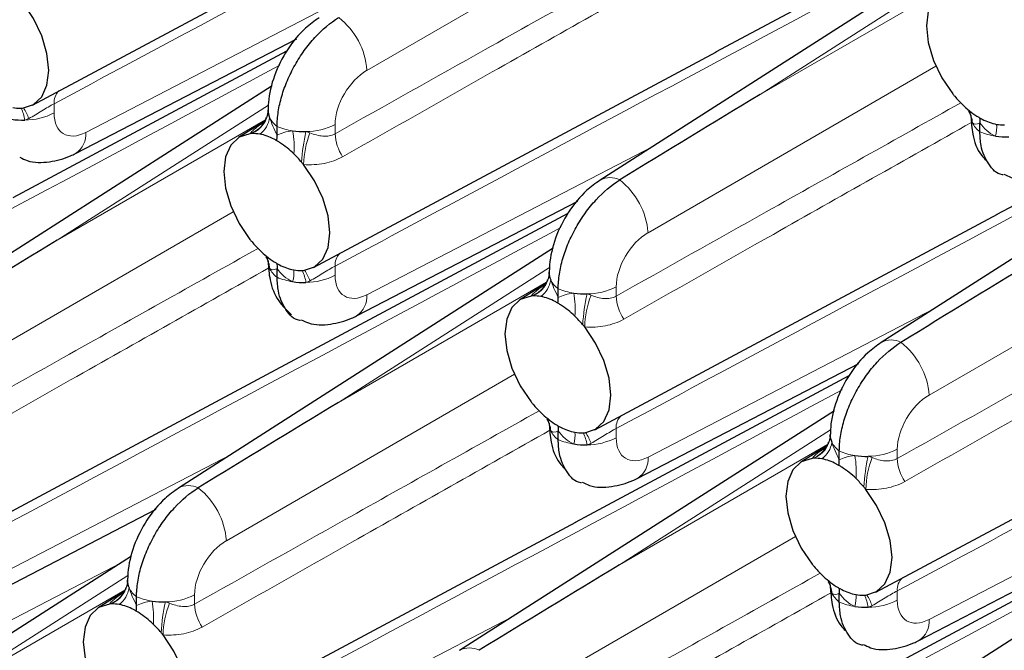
# Paper-space layout 'Blatt4' of a CAD drawing. Header units: millimetres. Extents: x 5 to 418, y 2 to 292.
# Tile 62 of 77: x 248 to 264, y 179 to 190. Entities that reach past the tile are written whole.
import ezdxf

# ---------------------------------------------------------------- set-up
doc = ezdxf.new("R2010")
doc.units = ezdxf.units.MM

psp = doc.layouts.new('Blatt4')

# ---------------------------------------------------------------- linework, layer by layer
at = {"color": 7, "linetype": 'Continuous', "lineweight": 25}
for p, q in [((248.098, 188.15), (254.81, 191.743)), ((259.488, 189.037), (264.05, 191.479)), ((263.804, 190.894), (257.558, 186.9)), ((248.815, 187.345), (252.501, 189.255)), ((247.776, 186.612), (252.338, 189.053)), ((252.782, 185.446), (259.495, 189.039)), ((264.172, 186.332), (268.734, 188.774)), ((252.093, 188.469), (245.846, 184.475)), ((252.023, 188.033), (252.025, 188.072)), ((268.489, 188.19), (262.242, 184.196)), ((251.989, 187.916), (252, 187.941)), ((251.971, 187.883), (251.533, 187.611)), ((252.174, 187.648), (252.174, 187.795)), ((263.886, 187.707), (263.886, 187.854)), ((253.5, 184.64), (257.186, 186.551)), ((252.461, 183.907), (257.023, 186.349)), ((257.467, 182.742), (264.179, 186.335)), ((256.777, 185.765), (250.531, 181.771)), ((252.174, 185.282), (252.174, 185.428)), ((256.707, 185.329), (256.709, 185.368)), ((256.655, 185.178), (256.217, 184.906)), ((256.674, 185.212), (256.684, 185.237)), ((256.859, 184.944), (256.859, 185.09)), ((245.755, 180.317), (252.468, 183.91)), ((258.184, 181.936), (261.87, 183.846)), ((257.145, 181.203), (261.707, 183.645)), ((262.152, 180.037), (268.864, 183.63)), ((261.462, 183.06), (255.215, 179.066)), ((256.859, 182.577), (256.859, 182.724)), ((261.392, 182.625), (261.394, 182.663)), ((261.34, 182.474), (260.902, 182.202)), ((261.358, 182.507), (261.369, 182.532)), ((261.544, 182.239), (261.544, 182.386)), ((246.473, 179.511), (250.159, 181.421)), ((250.44, 177.612), (257.152, 181.205)), ((262.869, 179.232), (266.555, 181.142)), ((261.83, 178.498), (266.392, 180.94)), ((249.75, 180.635), (243.504, 176.641)), ((266.146, 180.356), (259.9, 176.362)), ((249.68, 180.199), (249.682, 180.238)), ((249.628, 180.049), (249.19, 179.777)), ((249.647, 180.082), (249.658, 180.107)), ((261.544, 179.873), (261.544, 180.02)), ((249.832, 179.814), (249.832, 179.961))]:
    psp.add_line(p, q, dxfattribs=at)
at = {"color": 7, "linetype": 'Continuous', "lineweight": 18}
for p, q in [((258.471, 191.5), (253.671, 188.729)), ((263.74, 190.576), (260.222, 188.327)), ((260.222, 188.327), (263.691, 190.329)), ((248.986, 187.696), (253.752, 190.167)), ((263.155, 188.796), (258.356, 186.025)), ((248.456, 188.173), (248.456, 188.018)), ((252.029, 188.151), (248.511, 185.902)), ((248.511, 185.902), (251.979, 187.904)), ((253.141, 187.827), (253.141, 187.672)), ((253.671, 184.992), (258.436, 187.462)), ((251.444, 186.371), (246.644, 183.6)), ((267.84, 186.091), (263.04, 183.321)), ((253.141, 185.469), (253.141, 185.314)), ((256.713, 185.447), (253.195, 183.197)), ((253.195, 183.197), (256.664, 185.2)), ((257.826, 185.122), (257.826, 184.968)), ((258.356, 182.288), (263.121, 184.758)), ((256.128, 183.666), (251.329, 180.895)), ((257.826, 182.764), (257.826, 182.61)), ((261.398, 182.742), (257.88, 180.493)), ((257.88, 180.493), (261.349, 182.495)), ((246.644, 179.862), (251.41, 182.333)), ((262.51, 182.418), (262.51, 182.263)), ((263.04, 179.583), (267.806, 182.054)), ((260.813, 180.962), (256.013, 178.191)), ((238.689, 174.881), (249.584, 180.529)), ((249.686, 180.317), (246.168, 178.068)), ((246.168, 178.068), (249.637, 180.07)), ((262.51, 180.06), (262.51, 179.905)), ((250.799, 179.993), (250.799, 179.838)), ((251.329, 177.158), (256.094, 179.628))]:
    psp.add_line(p, q, dxfattribs=at)
at = {"color": 7, "linetype": 'Continuous', "lineweight": 25, "flags": 128}
for points in [[(263.434, 190.099), (263.253, 190.041), (263.114, 189.911), (263.026, 189.716), (262.997, 189.471), (263.026, 189.191), (263.114, 188.895), (263.253, 188.605), (263.434, 188.338)], [(247.931, 188.101), (248.112, 188.159), (248.251, 188.289), (248.339, 188.484), (248.368, 188.729), (248.339, 189.009), (248.251, 189.304), (248.112, 189.595), (247.931, 189.862)], [(251.722, 187.674), (251.541, 187.616), (251.402, 187.485), (251.315, 187.291), (251.285, 187.045), (251.315, 186.766), (251.402, 186.47), (251.541, 186.179), (251.722, 185.912)], [(252.616, 185.397), (252.797, 185.454), (252.936, 185.585), (253.023, 185.779), (253.053, 186.025), (253.023, 186.305), (252.936, 186.6), (252.797, 186.891), (252.616, 187.158)], [(256.407, 184.969), (256.226, 184.912), (256.087, 184.781), (256, 184.586), (255.97, 184.341), (256, 184.061), (256.087, 183.766), (256.226, 183.475), (256.407, 183.208)], [(257.3, 182.692), (257.482, 182.75), (257.621, 182.881), (257.708, 183.075), (257.738, 183.321), (257.708, 183.6), (257.621, 183.896), (257.482, 184.187), (257.3, 184.454)], [(261.092, 182.265), (260.91, 182.207), (260.771, 182.077), (260.684, 181.882), (260.654, 181.637), (260.684, 181.357), (260.771, 181.062), (260.91, 180.771), (261.092, 180.504)], [(261.985, 179.988), (262.166, 180.046), (262.305, 180.176), (262.392, 180.371), (262.422, 180.616), (262.392, 180.896), (262.305, 181.191), (262.166, 181.482), (261.985, 181.749)], [(249.38, 179.84), (249.199, 179.782), (249.06, 179.651), (248.973, 179.457), (248.943, 179.211), (248.973, 178.932), (249.06, 178.636), (249.199, 178.345), (249.38, 178.078)], [(250.274, 177.563), (250.455, 177.62), (250.594, 177.751), (250.681, 177.946), (250.711, 178.191), (250.681, 178.471), (250.594, 178.766), (250.455, 179.057), (250.274, 179.324)]]:
    psp.add_lwpolyline(points, dxfattribs=at)
at = {"color": 7, "linetype": 'Continuous', "lineweight": 18}
for centre, radius, start, end in [((252.448, 188.639), 1.227, 4.2333, 52.1417), ((248.719, 188.195), 0.263, 133.7813, 184.8379), ((247.325, 187.807), 0.652, 8.1613, 26.6053), ((247.22, 187.632), 0.867, 19.8355, 32.8709), ((247.964, 188.981), 1.081, 270.327, 297.0843), ((251.568, 188.112), 0.464, 289.3953, 335.0399), ((251.579, 188.086), 0.446, 293.3455, 353.2384), ((251.642, 187.997), 0.411, 306.2804, 352.5886), ((252.414, 188.123), 0.407, 206.1665, 233.8727), ((263.367, 187.839), 0.394, 2.5171, 31.8563), ((252.585, 188.764), 1.053, 247.0411, 261.6921), ((252.649, 188.789), 1.081, 270.3269, 297.0845), ((264.126, 188.036), 0.407, 206.1667, 233.8724), ((263.656, 187.785), 0.511, 342.9333, 5.0686), ((248.604, 187.665), 0.384, 303.4349, 4.7007), ((250.964, 187.451), 1.494, 355.6371, 10.4642), ((255.801, 186.998), 3.225, 167.2827, 176.4276), ((254.236, 187.112), 1.621, 159.1817, 178.3647), ((253.907, 187.71), 0.767, 182.8056, 213.276), ((264.297, 188.676), 1.053, 247.041, 261.6922), ((257.724, 186.593), 0.349, 62.4701, 118.417), ((257.132, 185.934), 1.227, 4.2333, 52.1418), ((251.656, 185.414), 0.394, 2.5174, 31.8561), ((253.403, 185.491), 0.263, 133.7803, 184.8385), ((252.414, 185.61), 0.407, 206.1665, 233.8727), ((252.585, 186.251), 1.053, 247.0411, 261.6921), ((251.944, 185.359), 0.511, 342.9335, 5.0684), ((252.009, 185.103), 0.652, 8.1615, 26.6054), ((251.905, 184.928), 0.867, 19.8356, 32.871), ((252.649, 186.277), 1.081, 270.3269, 297.0845), ((256.264, 185.381), 0.446, 293.3456, 353.2383), ((256.253, 185.408), 0.464, 289.3951, 335.0399), ((256.326, 185.293), 0.411, 306.2802, 352.5888), ((257.099, 185.419), 0.407, 206.1667, 233.8724), ((257.333, 186.085), 1.081, 270.3271, 297.0844), ((253.288, 184.961), 0.384, 303.4344, 4.7013), ((257.27, 186.06), 1.053, 247.041, 261.6922), ((255.649, 184.747), 1.494, 355.6369, 10.4644), ((260.486, 184.294), 3.225, 167.2826, 176.4277), ((258.921, 184.407), 1.621, 159.1815, 178.3648), ((258.592, 185.005), 0.767, 182.8057, 213.276), ((262.408, 183.889), 0.349, 62.4702, 118.417), ((261.817, 183.23), 1.227, 4.2333, 52.1418), ((258.088, 182.786), 0.263, 133.7801, 184.8385), ((256.34, 182.709), 0.394, 2.5172, 31.8563), ((257.099, 182.906), 0.407, 206.1667, 233.8724), ((256.629, 182.655), 0.511, 342.9328, 5.069), ((256.694, 182.398), 0.652, 8.1593, 26.6077), ((256.59, 182.223), 0.867, 19.8351, 32.8716), ((257.27, 183.547), 1.053, 247.041, 261.6922), ((257.333, 183.572), 1.081, 270.3271, 297.0844), ((260.937, 182.703), 0.464, 289.3951, 335.0399), ((260.948, 182.677), 0.446, 293.3456, 353.2383), ((261.011, 182.588), 0.411, 306.2801, 352.5889), ((261.784, 182.715), 0.407, 206.1667, 233.8724), ((261.954, 183.355), 1.053, 247.041, 261.6922), ((260.333, 182.042), 1.494, 355.6368, 10.4645), ((262.018, 183.381), 1.081, 270.3271, 297.0844), ((257.973, 182.256), 0.384, 303.4341, 4.7015), ((265.17, 181.59), 3.225, 167.2826, 176.4277), ((263.606, 181.703), 1.621, 159.1815, 178.3648), ((263.276, 182.301), 0.767, 182.8057, 213.276), ((250.697, 181.464), 0.349, 62.4671, 118.42), ((250.105, 180.805), 1.227, 4.2326, 52.1425), ((249.237, 180.252), 0.446, 293.3444, 353.2394), ((261.025, 180.005), 0.394, 2.5172, 31.8562), ((262.773, 180.082), 0.263, 133.7802, 184.8384), ((249.226, 180.278), 0.464, 289.3953, 335.0397), ((249.299, 180.163), 0.411, 306.2814, 352.5876), ((250.072, 180.289), 0.407, 206.1666, 233.8725), ((261.784, 180.202), 0.407, 206.1667, 233.8724), ((250.243, 180.93), 1.053, 247.0411, 261.6921), ((248.622, 179.617), 1.494, 355.6367, 10.4646), ((253.459, 179.164), 3.225, 167.2825, 176.4275), ((251.894, 179.278), 1.621, 159.1818, 178.3647), ((250.306, 180.956), 1.081, 270.3271, 297.0844), ((261.954, 180.842), 1.053, 247.041, 261.6922), ((261.313, 179.951), 0.511, 342.9327, 5.0692), ((261.379, 179.694), 0.652, 8.1617, 26.6053), ((261.274, 179.519), 0.867, 19.8345, 32.8722), ((262.018, 180.868), 1.081, 270.3271, 297.0844), ((251.565, 179.876), 0.767, 182.8059, 213.2752), ((262.658, 179.552), 0.384, 303.4341, 4.7015), ((255.381, 178.76), 0.349, 62.4671, 118.42)]:
    psp.add_arc(centre, radius, start, end, dxfattribs=at)
at = {"color": 7, "linetype": 'Continuous', "lineweight": 25}
for centre, radius, start, end in [((265.012, 189.597), 2.019, 218.5822, 220.0953), ((264.902, 189.502), 1.873, 220.046, 225.8222), ((247.881, 188.698), 0.599, 259.2603, 271.6173), ((247.88, 188.617), 0.519, 271.8864, 275.6272), ((252.286, 188.055), 0.262, 176.3394, 205.1683), ((264.657, 189.241), 1.516, 225.5955, 237.1585), ((247.94, 189.178), 1.278, 261.3874, 271.3694), ((263.998, 187.968), 0.262, 176.3395, 205.1679), ((264.333, 188.68), 0.867, 242.0209, 258.8254), ((264.277, 188.418), 0.599, 259.2612, 271.6216), ((251.773, 187.159), 0.517, 91.872, 95.6239), ((251.773, 187.077), 0.599, 79.2613, 91.6213), ((251.717, 186.816), 0.867, 62.0209, 78.8254), ((252.624, 188.986), 1.278, 261.3875, 271.3693), ((264.336, 188.898), 1.278, 261.3874, 271.3692), ((251.393, 186.254), 1.516, 45.5956, 57.1585), ((251.148, 185.994), 1.873, 40.046, 45.8222), ((251.038, 185.899), 2.019, 38.582, 40.0958), ((253.306, 187.176), 2.026, 218.5802, 220.0888), ((253.191, 187.077), 1.874, 220.0481, 225.8227), ((252.945, 186.815), 1.515, 225.5927, 237.1612), ((252.286, 185.542), 0.262, 176.3394, 205.1683), ((252.621, 186.254), 0.866, 242.017, 258.8293), ((252.565, 185.993), 0.599, 259.2605, 271.617), ((252.565, 185.914), 0.519, 271.8888, 275.6262), ((256.971, 185.351), 0.262, 176.3397, 205.1679), ((252.624, 186.473), 1.278, 261.3875, 271.3693), ((256.458, 184.454), 0.518, 91.8724, 95.6224), ((256.458, 184.373), 0.599, 79.2612, 91.6216), ((256.401, 184.111), 0.867, 62.0209, 78.8254), ((257.309, 186.282), 1.278, 261.3874, 271.3692), ((256.077, 183.55), 1.516, 45.5955, 57.1585), ((255.832, 183.289), 1.873, 40.046, 45.8222), ((255.722, 183.194), 2.019, 38.5821, 40.0954), ((257.991, 184.472), 2.027, 218.5808, 220.0886), ((257.875, 184.372), 1.874, 220.048, 225.8227), ((257.63, 184.111), 1.515, 225.5928, 237.1613), ((256.971, 182.838), 0.262, 176.3397, 205.1679), ((257.306, 183.55), 0.866, 242.0169, 258.8294), ((257.25, 183.289), 0.599, 259.2605, 271.6169), ((257.249, 183.209), 0.52, 271.8897, 275.6259), ((261.655, 182.647), 0.262, 176.3398, 205.1677), ((257.309, 183.769), 1.278, 261.3874, 271.3692), ((261.994, 183.577), 1.278, 261.3874, 271.3693), ((261.142, 181.75), 0.518, 91.8727, 95.6224), ((261.142, 181.668), 0.599, 79.2612, 91.6215), ((261.086, 181.407), 0.867, 62.0209, 78.8254), ((260.762, 180.846), 1.516, 45.5955, 57.1585), ((260.517, 180.585), 1.873, 40.046, 45.8222), ((260.407, 180.49), 2.019, 38.5821, 40.0956), ((262.676, 181.768), 2.027, 218.5808, 220.0885), ((262.56, 181.668), 1.874, 220.048, 225.8227), ((249.944, 180.221), 0.262, 176.3394, 205.1683), ((262.314, 181.407), 1.515, 225.5928, 237.1612), ((261.655, 180.134), 0.262, 176.3398, 205.1677), ((261.99, 180.846), 0.866, 242.0169, 258.8294), ((250.282, 181.152), 1.278, 261.3875, 271.3691), ((261.934, 180.585), 0.599, 259.2605, 271.6169), ((261.934, 180.505), 0.52, 271.8894, 275.626), ((249.43, 179.331), 0.511, 91.8594, 95.657), ((249.431, 179.243), 0.599, 79.2606, 91.6167), ((249.375, 178.982), 0.866, 62.017, 78.8294), ((249.051, 178.421), 1.515, 45.5928, 57.1613), ((261.994, 181.064), 1.278, 261.3874, 271.3693), ((248.805, 178.16), 1.874, 40.0479, 45.8228), ((248.716, 178.082), 1.992, 38.5678, 40.1017)]:
    psp.add_arc(centre, radius, start, end, dxfattribs=at)
at = {"color": 7, "linetype": 'Continuous', "lineweight": 18}
for centre, start_param, end_param in [((253.685, 188.125), 0.825291, 2.369907), ((249.001, 188.316), 2.369907, 3.914523), ((258.37, 185.421), 0.825291, 2.369907), ((253.685, 185.612), 2.369907, 3.914523), ((263.054, 182.716), 0.825291, 2.369907), ((258.37, 182.908), 2.369907, 3.914523), ((251.343, 180.291), 0.825291, 2.369907), ((263.054, 180.203), 2.369907, 3.914523)]:
    psp.add_ellipse(centre, major_axis=(0.39, 0.641), ratio=0.592292, start_param=start_param, end_param=end_param, dxfattribs=at)
at = {"color": 7, "linetype": 'Continuous', "lineweight": 25}
for centre in [(260.236, 187.723), (248.525, 185.297), (264.921, 185.018), (253.209, 182.593), (257.894, 179.889)]:
    psp.add_ellipse(centre, major_axis=(20.258, 12.315), ratio=0.022083, start_param=1.558058, end_param=1.673678, dxfattribs=at)
at = {"color": 7, "linetype": 'Continuous', "lineweight": 18}
for points, knots in [([(259.247, 193.947), (256.484, 192.466), (252.887, 190.54), (249.29, 188.618), (248.456, 188.173)], [0, 0, 0, 0, 0.768249, 1, 1, 1, 1]), ([(263.931, 191.242), (261.168, 189.762), (257.571, 187.836), (253.975, 185.914), (253.141, 185.469)], [0, 0, 0, 0, 0.7682486, 1, 1, 1, 1]), ([(253.141, 187.672), (253.975, 188.14), (255.889, 189.215), (257.803, 190.287), (258.884, 190.892)], [0, 0, 0, 0, 0.435452, 1, 1, 1, 1]), ([(259.062, 190.567), (257.962, 189.945), (256.029, 188.855), (254.097, 187.76), (253.266, 187.289)], [0, 0, 0, 0, 0.569523, 1, 1, 1, 1]), ([(252.22, 188.817), (249.457, 187.337), (245.86, 185.41), (242.263, 183.489), (241.43, 183.043)], [0, 0, 0, 0, 0.7682486, 1, 1, 1, 1]), ([(268.616, 188.538), (265.853, 187.058), (262.256, 185.131), (258.659, 183.21), (257.826, 182.764)], [0, 0, 0, 0, 0.768249, 1, 1, 1, 1]), ([(248.456, 188.173), (248.426, 188.157), (248.393, 188.138), (248.325, 188.098), (248.289, 188.076), (248.182, 188.01), (248.11, 187.966), (248.036, 187.927)], [0, 0, 0, 0, 0.25, 0.25, 0.5, 0.5, 1, 1, 1, 1]), ([(257.826, 184.968), (258.659, 185.436), (260.573, 186.511), (262.488, 187.583), (263.568, 188.188)], [0, 0, 0, 0, 0.435452, 1, 1, 1, 1]), ([(251.722, 187.674), (251.728, 187.681), (251.766, 187.726), (251.833, 187.782), (251.93, 187.844), (251.954, 187.86)], [0, 0, 0, 0, 0.11985, 0.776492, 1, 1, 1, 1]), ([(263.747, 187.862), (262.646, 187.241), (260.713, 186.15), (258.782, 185.056), (257.95, 184.584)], [0, 0, 0, 0, 0.569523, 1, 1, 1, 1]), ([(252.721, 187.688), (252.794, 187.66), (252.866, 187.639), (253.009, 187.626), (253.079, 187.637), (253.141, 187.672)], [0, 0, 0, 0, 0.5, 0.5, 1, 1, 1, 1]), ([(253.266, 187.289), (253.172, 187.236), (253.07, 187.199), (252.851, 187.157), (252.736, 187.152), (252.616, 187.158)], [0, 0, 0, 0, 0.5, 0.5, 1, 1, 1, 1]), ([(256.904, 186.113), (254.141, 184.633), (250.544, 182.706), (246.948, 180.784), (246.114, 180.339)], [0, 0, 0, 0, 0.7682486, 1, 1, 1, 1]), ([(246.114, 182.543), (246.948, 183.011), (248.862, 184.085), (250.776, 185.158), (251.857, 185.763)], [0, 0, 0, 0, 0.435452, 1, 1, 1, 1]), ([(273.301, 185.833), (270.537, 184.353), (266.94, 182.427), (263.344, 180.505), (262.51, 180.06)], [0, 0, 0, 0, 0.768249, 1, 1, 1, 1]), ([(252.036, 185.437), (250.935, 184.816), (249.002, 183.725), (247.07, 182.63), (246.239, 182.159)], [0, 0, 0, 0, 0.569523, 1, 1, 1, 1]), ([(253.141, 185.469), (253.11, 185.452), (253.078, 185.434), (253.009, 185.393), (252.973, 185.371), (252.866, 185.305), (252.794, 185.261), (252.721, 185.222)], [0, 0, 0, 0, 0.25, 0.25, 0.5, 0.5, 1, 1, 1, 1]), ([(262.51, 182.263), (263.344, 182.731), (265.258, 183.806), (267.172, 184.878), (268.253, 185.484)], [0, 0, 0, 0, 0.435452, 1, 1, 1, 1]), ([(256.407, 184.969), (256.413, 184.976), (256.451, 185.022), (256.518, 185.078), (256.614, 185.14), (256.639, 185.155)], [0, 0, 0, 0, 0.119849, 0.776492, 1, 1, 1, 1]), ([(268.432, 185.158), (267.331, 184.537), (265.398, 183.446), (263.466, 182.351), (262.635, 181.88)], [0, 0, 0, 0, 0.569523, 1, 1, 1, 1]), ([(257.406, 184.984), (257.479, 184.955), (257.551, 184.934), (257.693, 184.922), (257.764, 184.933), (257.826, 184.968)], [0, 0, 0, 0, 0.5, 0.5, 1, 1, 1, 1]), ([(257.95, 184.584), (257.857, 184.531), (257.755, 184.495), (257.536, 184.453), (257.42, 184.447), (257.3, 184.454)], [0, 0, 0, 0, 0.5, 0.5, 1, 1, 1, 1]), ([(261.589, 183.408), (258.826, 181.928), (255.229, 180.002), (251.632, 178.08), (250.799, 177.635)], [0, 0, 0, 0, 0.7682486, 1, 1, 1, 1]), ([(250.799, 179.838), (251.632, 180.306), (253.546, 181.381), (255.461, 182.453), (256.541, 183.058)], [0, 0, 0, 0, 0.435452, 1, 1, 1, 1]), ([(256.72, 182.733), (255.619, 182.111), (253.686, 181.021), (251.755, 179.926), (250.924, 179.455)], [0, 0, 0, 0, 0.569523, 1, 1, 1, 1]), ([(257.826, 182.764), (257.795, 182.748), (257.762, 182.73), (257.694, 182.689), (257.658, 182.667), (257.551, 182.601), (257.479, 182.557), (257.406, 182.518)], [0, 0, 0, 0, 0.25, 0.25, 0.5, 0.5, 1, 1, 1, 1]), ([(261.092, 182.265), (261.097, 182.272), (261.136, 182.317), (261.202, 182.373), (261.299, 182.435), (261.323, 182.451)], [0, 0, 0, 0, 0.11985, 0.776492, 1, 1, 1, 1]), ([(262.09, 182.279), (262.163, 182.251), (262.235, 182.23), (262.378, 182.218), (262.448, 182.228), (262.51, 182.263)], [0, 0, 0, 0, 0.5, 0.5, 1, 1, 1, 1]), ([(262.635, 181.88), (262.541, 181.827), (262.439, 181.791), (262.22, 181.749), (262.105, 181.743), (261.985, 181.749)], [0, 0, 0, 0, 0.5, 0.5, 1, 1, 1, 1]), ([(266.274, 180.704), (263.51, 179.224), (259.914, 177.297), (256.317, 175.376), (255.483, 174.93)], [0, 0, 0, 0, 0.768249, 1, 1, 1, 1]), ([(255.483, 177.134), (256.317, 177.602), (258.231, 178.677), (260.145, 179.749), (261.226, 180.354)], [0, 0, 0, 0, 0.435452, 1, 1, 1, 1]), ([(249.38, 179.84), (249.386, 179.847), (249.424, 179.892), (249.491, 179.948), (249.587, 180.01), (249.612, 180.026)], [0, 0, 0, 0, 0.11985, 0.776492, 1, 1, 1, 1]), ([(261.405, 180.028), (260.304, 179.407), (258.371, 178.317), (256.44, 177.222), (255.608, 176.75)], [0, 0, 0, 0, 0.569523, 1, 1, 1, 1]), ([(262.51, 180.06), (262.479, 180.044), (262.447, 180.025), (262.378, 179.985), (262.342, 179.963), (262.235, 179.897), (262.163, 179.852), (262.09, 179.813)], [0, 0, 0, 0, 0.25, 0.25, 0.5, 0.5, 1, 1, 1, 1]), ([(250.379, 179.854), (250.452, 179.826), (250.524, 179.805), (250.667, 179.793), (250.737, 179.803), (250.799, 179.838)], [0, 0, 0, 0, 0.5, 0.5, 1, 1, 1, 1]), ([(250.924, 179.455), (250.83, 179.402), (250.728, 179.366), (250.509, 179.323), (250.393, 179.318), (250.274, 179.324)], [0, 0, 0, 0, 0.5, 0.5, 1, 1, 1, 1])]:
    psp.add_open_spline(points, degree=3, knots=knots, dxfattribs=at)
at = {"color": 7, "linetype": 'Continuous', "lineweight": 25}
for points, knots in [([(252.873, 189.605), (252.796, 189.549), (252.598, 189.406), (252.331, 189.08), (252.115, 188.649), (252.031, 188.296), (252.025, 188.101), (252.024, 188.055)], [0, 0, 0, 0, 0.159014, 0.411872, 0.670951, 0.921522, 1, 1, 1, 1]), ([(252.174, 187.795), (252.174, 187.874), (252.181, 187.955), (252.207, 188.123), (252.226, 188.211), (252.277, 188.386), (252.309, 188.473), (252.383, 188.647), (252.426, 188.734), (252.52, 188.9), (252.571, 188.981), (252.683, 189.135), (252.743, 189.208), (252.928, 189.41), (253.064, 189.524), (253.2, 189.607)], [0, 0, 0, 0, 0.125, 0.125, 0.25, 0.25, 0.375, 0.375, 0.5, 0.5, 0.625, 0.625, 0.75, 0.75, 1, 1, 1, 1]), ([(251.991, 187.943), (251.986, 187.924), (251.974, 187.873), (251.941, 187.843), (251.943, 187.845), (251.944, 187.845)], [0, 0, 0, 0, 0.298934, 0.77758, 1, 1, 1, 1]), ([(252.024, 188.05), (252.023, 188.035), (252.021, 187.998), (251.999, 187.947), (251.987, 187.917)], [0, 0, 0, 0, 0.4160182, 1, 1, 1, 1]), ([(263.698, 188.045), (263.706, 188.035), (263.729, 188.003), (263.735, 187.962), (263.735, 187.964), (263.735, 187.964)], [0, 0, 0, 0, 0.244908, 0.778692, 1, 1, 1, 1]), ([(263.736, 187.967), (263.743, 187.866), (263.759, 187.639), (263.846, 187.376), (263.963, 187.258), (263.989, 187.231)], [0, 0, 0, 0, 0.380248, 0.859536, 1, 1, 1, 1]), ([(264.276, 186.989), (264.272, 186.989), (264.165, 186.999), (264.022, 187.16), (263.9, 187.417), (263.89, 187.629), (263.886, 187.707)], [0, 0, 0, 0, 0.016726, 0.396809, 0.77696, 1, 1, 1, 1]), ([(247.888, 187.281), (247.929, 187.26), (248.08, 187.184), (248.383, 187.194), (248.649, 187.263), (248.787, 187.331), (248.815, 187.345)], [0, 0, 0, 0, 0.140061, 0.524208, 0.903459, 1, 1, 1, 1]), ([(256.859, 185.09), (256.859, 185.169), (256.866, 185.251), (256.891, 185.419), (256.911, 185.506), (256.962, 185.681), (256.993, 185.769), (257.067, 185.942), (257.11, 186.029), (257.205, 186.196), (257.256, 186.276), (257.368, 186.431), (257.428, 186.504), (257.613, 186.705), (257.748, 186.819), (257.885, 186.903)], [0, 0, 0, 0, 0.125, 0.125, 0.25, 0.25, 0.375, 0.375, 0.5, 0.5, 0.625, 0.625, 0.75, 0.75, 1, 1, 1, 1]), ([(264.284, 187.002), (264.325, 186.981), (264.476, 186.905), (264.779, 186.915), (265.045, 186.983), (265.183, 187.052), (265.211, 187.065)], [0, 0, 0, 0, 0.140065, 0.52421, 0.90346, 1, 1, 1, 1]), ([(257.558, 186.9), (257.481, 186.845), (257.283, 186.702), (257.016, 186.376), (256.8, 185.945), (256.716, 185.591), (256.71, 185.397), (256.709, 185.35)], [0, 0, 0, 0, 0.159014, 0.411872, 0.670951, 0.921522, 1, 1, 1, 1]), ([(251.987, 185.62), (251.994, 185.61), (252.018, 185.578), (252.024, 185.536), (252.024, 185.538), (252.024, 185.539)], [0, 0, 0, 0, 0.244909, 0.778692, 1, 1, 1, 1]), ([(252.024, 185.542), (252.031, 185.441), (252.045, 185.212), (252.167, 184.892), (252.337, 184.731), (252.414, 184.658)], [0, 0, 0, 0, 0.303836, 0.686795, 1, 1, 1, 1]), ([(252.565, 184.563), (252.56, 184.564), (252.453, 184.573), (252.31, 184.735), (252.189, 184.992), (252.178, 185.203), (252.174, 185.282)], [0, 0, 0, 0, 0.016729, 0.396811, 0.776961, 1, 1, 1, 1]), ([(256.708, 185.346), (256.707, 185.33), (256.705, 185.293), (256.684, 185.243), (256.671, 185.213)], [0, 0, 0, 0, 0.416019, 1, 1, 1, 1]), ([(256.676, 185.239), (256.671, 185.219), (256.658, 185.168), (256.625, 185.139), (256.628, 185.14), (256.628, 185.141)], [0, 0, 0, 0, 0.298933, 0.777581, 1, 1, 1, 1]), ([(252.573, 184.576), (252.613, 184.556), (252.765, 184.479), (253.068, 184.49), (253.334, 184.558), (253.472, 184.626), (253.5, 184.64)], [0, 0, 0, 0, 0.140061, 0.524208, 0.90346, 1, 1, 1, 1]), ([(262.242, 184.196), (262.166, 184.141), (261.967, 183.997), (261.701, 183.672), (261.484, 183.241), (261.4, 182.887), (261.395, 182.692), (261.393, 182.646)], [0, 0, 0, 0, 0.159014, 0.411872, 0.670951, 0.921522, 1, 1, 1, 1]), ([(261.544, 182.386), (261.544, 182.465), (261.55, 182.547), (261.576, 182.715), (261.595, 182.802), (261.647, 182.977), (261.678, 183.064), (261.752, 183.238), (261.795, 183.325), (261.889, 183.492), (261.941, 183.572), (262.052, 183.726), (262.112, 183.8), (262.298, 184.001), (262.433, 184.115), (262.57, 184.199)], [0, 0, 0, 0, 0.125, 0.125, 0.25, 0.25, 0.375, 0.375, 0.5, 0.5, 0.625, 0.625, 0.75, 0.75, 1, 1, 1, 1]), ([(256.672, 182.916), (256.679, 182.906), (256.702, 182.874), (256.708, 182.832), (256.708, 182.834), (256.708, 182.835)], [0, 0, 0, 0, 0.244908, 0.778692, 1, 1, 1, 1]), ([(256.709, 182.837), (256.716, 182.737), (256.732, 182.51), (256.819, 182.246), (256.936, 182.128), (256.962, 182.102)], [0, 0, 0, 0, 0.380254, 0.85953, 1, 1, 1, 1]), ([(261.393, 182.642), (261.392, 182.626), (261.39, 182.589), (261.368, 182.538), (261.356, 182.508)], [0, 0, 0, 0, 0.416019, 1, 1, 1, 1]), ([(257.249, 181.859), (257.245, 181.859), (257.138, 181.869), (256.995, 182.03), (256.873, 182.287), (256.863, 182.499), (256.859, 182.577)], [0, 0, 0, 0, 0.016729, 0.396811, 0.776961, 1, 1, 1, 1]), ([(261.36, 182.534), (261.355, 182.515), (261.343, 182.464), (261.31, 182.434), (261.312, 182.436), (261.313, 182.437)], [0, 0, 0, 0, 0.298933, 0.777581, 1, 1, 1, 1]), ([(257.257, 181.872), (257.298, 181.851), (257.449, 181.775), (257.752, 181.785), (258.019, 181.854), (258.156, 181.922), (258.184, 181.936)], [0, 0, 0, 0, 0.140062, 0.524208, 0.903459, 1, 1, 1, 1]), ([(250.531, 181.771), (250.454, 181.715), (250.256, 181.572), (249.989, 181.246), (249.773, 180.815), (249.689, 180.462), (249.683, 180.267), (249.682, 180.221)], [0, 0, 0, 0, 0.1590132, 0.4118733, 0.6709514, 0.9215183, 1, 1, 1, 1]), ([(249.832, 179.961), (249.832, 180.04), (249.839, 180.121), (249.864, 180.289), (249.884, 180.377), (249.935, 180.552), (249.966, 180.639), (250.04, 180.813), (250.083, 180.9), (250.178, 181.067), (250.229, 181.147), (250.341, 181.301), (250.401, 181.374), (250.586, 181.576), (250.721, 181.69), (250.858, 181.773)], [0, 0, 0, 0, 0.125, 0.125, 0.25, 0.25, 0.375, 0.375, 0.5, 0.5, 0.625, 0.625, 0.75, 0.75, 1, 1, 1, 1]), ([(249.682, 180.216), (249.681, 180.201), (249.678, 180.164), (249.657, 180.113), (249.645, 180.083)], [0, 0, 0, 0, 0.4160182, 1, 1, 1, 1]), ([(261.356, 180.211), (261.364, 180.201), (261.387, 180.17), (261.393, 180.128), (261.393, 180.13), (261.393, 180.13)], [0, 0, 0, 0, 0.244908, 0.778692, 1, 1, 1, 1]), ([(249.649, 180.109), (249.644, 180.09), (249.632, 180.039), (249.598, 180.009), (249.601, 180.011), (249.601, 180.011)], [0, 0, 0, 0, 0.298933, 0.777581, 1, 1, 1, 1]), ([(261.393, 180.133), (261.4, 180.033), (261.417, 179.805), (261.504, 179.542), (261.62, 179.424), (261.647, 179.397)], [0, 0, 0, 0, 0.3802535, 0.8595302, 1, 1, 1, 1]), ([(261.934, 179.155), (261.93, 179.155), (261.823, 179.165), (261.68, 179.326), (261.558, 179.583), (261.547, 179.795), (261.544, 179.873)], [0, 0, 0, 0, 0.016729, 0.396811, 0.776961, 1, 1, 1, 1]), ([(261.942, 179.168), (261.982, 179.147), (262.134, 179.071), (262.437, 179.081), (262.703, 179.15), (262.841, 179.218), (262.869, 179.232)], [0, 0, 0, 0, 0.140062, 0.524208, 0.903459, 1, 1, 1, 1])]:
    psp.add_open_spline(points, degree=3, knots=knots, dxfattribs=at)
at = {"color": 7, "linetype": 'Continuous', "lineweight": 18}
for points in [[(248.036, 187.927), (248.015, 187.915), (247.993, 187.906), (247.97, 187.9)], [(252.049, 187.944), (252.078, 187.855), (252.124, 187.751), (252.174, 187.648)], [(263.886, 187.854), (263.836, 187.828), (263.789, 187.82), (263.761, 187.856)], [(264.144, 187.635), (264.037, 187.677), (263.953, 187.76), (263.886, 187.854)], [(252.174, 187.648), (252.241, 187.684), (252.325, 187.712), (252.433, 187.722)], [(252.655, 187.708), (252.678, 187.703), (252.7, 187.696), (252.721, 187.688)], [(252.174, 185.428), (252.124, 185.402), (252.078, 185.395), (252.049, 185.431)], [(252.433, 185.209), (252.325, 185.252), (252.241, 185.335), (252.174, 185.428)], [(252.721, 185.222), (252.7, 185.211), (252.678, 185.202), (252.655, 185.195)], [(256.734, 185.24), (256.762, 185.151), (256.809, 185.047), (256.859, 184.944)], [(256.859, 184.944), (256.926, 184.979), (257.01, 185.008), (257.118, 185.018)], [(257.339, 185.004), (257.363, 184.998), (257.385, 184.992), (257.406, 184.984)], [(256.859, 182.724), (256.809, 182.698), (256.762, 182.691), (256.734, 182.727)], [(257.118, 182.505), (257.01, 182.548), (256.926, 182.63), (256.859, 182.724)], [(257.406, 182.518), (257.385, 182.507), (257.363, 182.498), (257.339, 182.491)], [(261.418, 182.535), (261.447, 182.447), (261.493, 182.342), (261.544, 182.239)], [(261.544, 182.239), (261.61, 182.275), (261.695, 182.304), (261.802, 182.314)], [(262.024, 182.3), (262.047, 182.294), (262.069, 182.287), (262.09, 182.279)], [(249.707, 180.11), (249.735, 180.022), (249.782, 179.917), (249.832, 179.814)], [(261.544, 180.02), (261.493, 179.994), (261.447, 179.987), (261.418, 180.022)], [(261.802, 179.801), (261.695, 179.843), (261.61, 179.926), (261.544, 180.02)], [(249.832, 179.814), (249.899, 179.85), (249.983, 179.878), (250.091, 179.888)], [(250.313, 179.874), (250.336, 179.869), (250.358, 179.862), (250.379, 179.854)], [(262.09, 179.813), (262.069, 179.802), (262.047, 179.793), (262.024, 179.787)]]:
    psp.add_open_spline(points, degree=3, dxfattribs=at)
at = {"color": 7, "linetype": 'Continuous', "lineweight": 25}
for points in [[(263.835, 187.967), (263.85, 187.958), (263.865, 187.948), (263.881, 187.94)], [(263.881, 187.94), (263.896, 187.931), (263.911, 187.923), (263.926, 187.915)], [(263.881, 187.94), (263.884, 187.912), (263.886, 187.883), (263.886, 187.854)], [(252.169, 187.556), (252.154, 187.565), (252.139, 187.573), (252.123, 187.581)], [(252.169, 187.556), (252.173, 187.587), (252.174, 187.618), (252.174, 187.648)], [(252.215, 187.528), (252.2, 187.538), (252.184, 187.547), (252.169, 187.556)], [(252.123, 185.542), (252.139, 185.533), (252.154, 185.523), (252.169, 185.514)], [(252.169, 185.514), (252.184, 185.506), (252.2, 185.497), (252.215, 185.489)], [(252.169, 185.514), (252.173, 185.487), (252.174, 185.458), (252.174, 185.428)], [(256.854, 184.851), (256.857, 184.883), (256.859, 184.914), (256.859, 184.944)], [(256.854, 184.851), (256.838, 184.86), (256.823, 184.869), (256.808, 184.876)], [(256.899, 184.824), (256.884, 184.833), (256.869, 184.843), (256.854, 184.851)], [(256.808, 182.838), (256.823, 182.828), (256.838, 182.819), (256.854, 182.81)], [(256.854, 182.81), (256.869, 182.801), (256.884, 182.793), (256.899, 182.785)], [(256.854, 182.81), (256.857, 182.783), (256.859, 182.754), (256.859, 182.724)], [(261.538, 182.147), (261.523, 182.156), (261.508, 182.164), (261.493, 182.172)], [(261.538, 182.147), (261.542, 182.179), (261.544, 182.209), (261.544, 182.239)], [(261.584, 182.119), (261.569, 182.129), (261.554, 182.138), (261.538, 182.147)], [(261.493, 180.134), (261.508, 180.124), (261.523, 180.115), (261.538, 180.106)], [(261.538, 180.106), (261.554, 180.097), (261.569, 180.089), (261.584, 180.081)], [(261.538, 180.106), (261.542, 180.078), (261.544, 180.05), (261.544, 180.02)], [(249.827, 179.722), (249.812, 179.731), (249.796, 179.739), (249.781, 179.747)], [(249.827, 179.722), (249.83, 179.753), (249.832, 179.784), (249.832, 179.814)], [(249.873, 179.694), (249.857, 179.704), (249.842, 179.713), (249.827, 179.722)]]:
    psp.add_open_spline(points, degree=3, dxfattribs=at)

doc.saveas('drawing.dxf')
